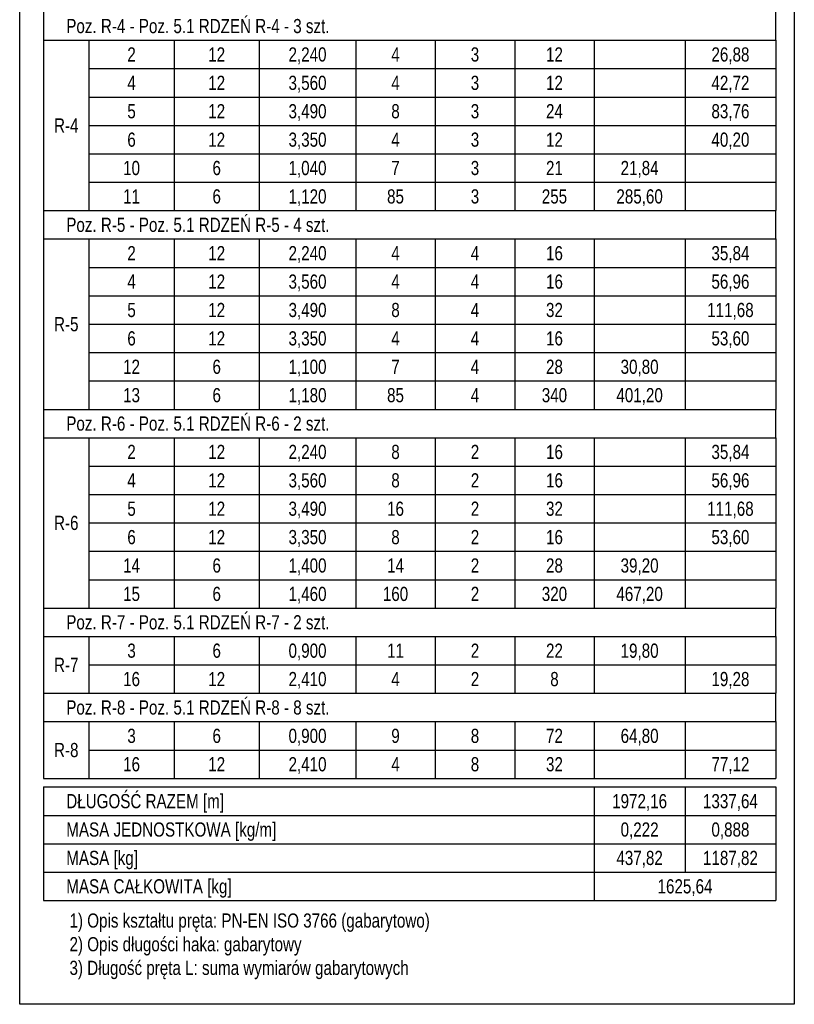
# Model space of a CAD drawing. Header units: millimetres. Extents: x 11988 to 14650, y -1596 to 604.
# Tile 29 of 38: x 14134 to 14475, y -971 to -537. Entities that reach past the tile are written whole.
import ezdxf
from ezdxf.enums import TextEntityAlignment as Align

# ---------------------------------------------------------------- set-up
doc = ezdxf.new("R2010")
doc.units = ezdxf.units.MM
doc.header["$LTSCALE"] = 10
doc.layers.add('BA_obw', color=230, linetype='Continuous', plot=False)
for name, color, linetype in [('BA_tab', 7, 'Continuous'), ('BA_txg', 3, 'Continuous'), ('BA_txs', 2, 'Continuous')]:
    doc.layers.add(name, color=color, linetype=linetype)
doc.styles.add('BIKTS', font='bikromsw.shx', dxfattribs={"width": 0.8})

msp = doc.modelspace()

# ---------------------------------------------------------------- linework, layer by layer
at = {"layer": 'BA_obw'}
msp.add_lwpolyline([(14134.1, -202.22), (14475.25, -202.22), (14475.25, -970.97), (14134.1, -970.97)], close=True, dxfattribs=at)
at = {"layer": 'BA_tab'}
for p, q in [((14144.62, -534.02), (14144.62, -546.52)), ((14467.12, -546.52), (14467.12, -534.02)), ((14144.62, -546.52), (14164.62, -546.52)), ((14144.62, -546.52), (14144.62, -559.02)), ((14164.62, -546.52), (14202.12, -546.52)), ((14164.62, -546.52), (14164.62, -559.02)), ((14202.12, -546.52), (14239.62, -546.52)), ((14202.12, -546.52), (14202.12, -559.02)), ((14239.62, -546.52), (14282.12, -546.52)), ((14239.62, -546.52), (14239.62, -559.02)), ((14282.12, -546.52), (14317.12, -546.52)), ((14282.12, -546.52), (14282.12, -559.02)), ((14317.12, -546.52), (14352.12, -546.52)), ((14317.12, -546.52), (14317.12, -559.02)), ((14352.12, -546.52), (14387.12, -546.52)), ((14352.12, -546.52), (14352.12, -559.02)), ((14387.12, -546.52), (14427.12, -546.52)), ((14387.12, -546.52), (14387.12, -559.02)), ((14427.12, -546.52), (14467.12, -546.52)), ((14427.12, -546.52), (14427.12, -559.02)), ((14467.12, -546.52), (14467.12, -559.02)), ((14144.62, -559.02), (14144.62, -571.52)), ((14164.62, -559.02), (14202.12, -559.02)), ((14164.62, -559.02), (14164.62, -571.52)), ((14202.12, -559.02), (14239.62, -559.02)), ((14202.12, -559.02), (14202.12, -571.52)), ((14239.62, -559.02), (14282.12, -559.02)), ((14239.62, -559.02), (14239.62, -571.52)), ((14282.12, -559.02), (14317.12, -559.02)), ((14282.12, -559.02), (14282.12, -571.52)), ((14317.12, -559.02), (14352.12, -559.02)), ((14317.12, -559.02), (14317.12, -571.52)), ((14352.12, -559.02), (14387.12, -559.02)), ((14352.12, -559.02), (14352.12, -571.52)), ((14387.12, -559.02), (14427.12, -559.02)), ((14387.12, -559.02), (14387.12, -571.52)), ((14427.12, -559.02), (14467.12, -559.02)), ((14427.12, -559.02), (14427.12, -571.52)), ((14467.12, -559.02), (14467.12, -571.52)), ((14144.62, -571.52), (14144.62, -584.02)), ((14164.62, -571.52), (14202.12, -571.52)), ((14164.62, -571.52), (14164.62, -584.02)), ((14202.12, -571.52), (14239.62, -571.52)), ((14202.12, -571.52), (14202.12, -584.02)), ((14239.62, -571.52), (14282.12, -571.52)), ((14239.62, -571.52), (14239.62, -584.02)), ((14282.12, -571.52), (14317.12, -571.52)), ((14282.12, -571.52), (14282.12, -584.02)), ((14317.12, -571.52), (14352.12, -571.52)), ((14317.12, -571.52), (14317.12, -584.02)), ((14352.12, -571.52), (14387.12, -571.52)), ((14352.12, -571.52), (14352.12, -584.02)), ((14387.12, -571.52), (14427.12, -571.52)), ((14387.12, -571.52), (14387.12, -584.02)), ((14427.12, -571.52), (14467.12, -571.52)), ((14427.12, -571.52), (14427.12, -584.02)), ((14467.12, -571.52), (14467.12, -584.02)), ((14144.62, -584.02), (14144.62, -596.52)), ((14164.62, -584.02), (14202.12, -584.02)), ((14164.62, -584.02), (14164.62, -596.52)), ((14202.12, -584.02), (14239.62, -584.02)), ((14202.12, -584.02), (14202.12, -596.52)), ((14239.62, -584.02), (14282.12, -584.02)), ((14239.62, -584.02), (14239.62, -596.52)), ((14282.12, -584.02), (14317.12, -584.02)), ((14282.12, -584.02), (14282.12, -596.52)), ((14317.12, -584.02), (14352.12, -584.02)), ((14317.12, -584.02), (14317.12, -596.52)), ((14352.12, -584.02), (14387.12, -584.02)), ((14352.12, -584.02), (14352.12, -596.52)), ((14387.12, -584.02), (14427.12, -584.02)), ((14387.12, -584.02), (14387.12, -596.52)), ((14427.12, -584.02), (14467.12, -584.02)), ((14427.12, -584.02), (14427.12, -596.52)), ((14467.12, -584.02), (14467.12, -596.52)), ((14144.62, -596.52), (14144.62, -609.02)), ((14164.62, -596.52), (14202.12, -596.52)), ((14164.62, -596.52), (14164.62, -609.02)), ((14202.12, -596.52), (14239.62, -596.52)), ((14202.12, -596.52), (14202.12, -609.02)), ((14239.62, -596.52), (14282.12, -596.52)), ((14239.62, -596.52), (14239.62, -609.02)), ((14282.12, -596.52), (14317.12, -596.52)), ((14282.12, -596.52), (14282.12, -609.02)), ((14317.12, -596.52), (14352.12, -596.52)), ((14317.12, -596.52), (14317.12, -609.02)), ((14352.12, -596.52), (14387.12, -596.52)), ((14352.12, -596.52), (14352.12, -609.02)), ((14387.12, -596.52), (14427.12, -596.52)), ((14387.12, -596.52), (14387.12, -609.02)), ((14427.12, -596.52), (14467.12, -596.52)), ((14427.12, -596.52), (14427.12, -609.02)), ((14467.12, -596.52), (14467.12, -609.02)), ((14144.62, -609.02), (14144.62, -621.52)), ((14164.62, -609.02), (14202.12, -609.02)), ((14164.62, -609.02), (14164.62, -621.52)), ((14202.12, -609.02), (14239.62, -609.02)), ((14202.12, -609.02), (14202.12, -621.52)), ((14239.62, -609.02), (14282.12, -609.02)), ((14239.62, -609.02), (14239.62, -621.52)), ((14282.12, -609.02), (14317.12, -609.02)), ((14282.12, -609.02), (14282.12, -621.52)), ((14317.12, -609.02), (14352.12, -609.02)), ((14317.12, -609.02), (14317.12, -621.52)), ((14352.12, -609.02), (14387.12, -609.02)), ((14352.12, -609.02), (14352.12, -621.52)), ((14387.12, -609.02), (14427.12, -609.02)), ((14387.12, -609.02), (14387.12, -621.52)), ((14427.12, -609.02), (14467.12, -609.02)), ((14427.12, -609.02), (14427.12, -621.52)), ((14467.12, -609.02), (14467.12, -621.52)), ((14144.62, -621.52), (14164.62, -621.52)), ((14144.62, -621.52), (14164.62, -621.52)), ((14144.62, -621.52), (14144.62, -634.02)), ((14164.62, -621.52), (14202.12, -621.52)), ((14164.62, -621.52), (14202.12, -621.52)), ((14202.12, -621.52), (14239.62, -621.52)), ((14202.12, -621.52), (14239.62, -621.52)), ((14239.62, -621.52), (14282.12, -621.52)), ((14239.62, -621.52), (14282.12, -621.52)), ((14282.12, -621.52), (14317.12, -621.52)), ((14282.12, -621.52), (14317.12, -621.52)), ((14317.12, -621.52), (14352.12, -621.52)), ((14317.12, -621.52), (14352.12, -621.52)), ((14352.12, -621.52), (14387.12, -621.52)), ((14352.12, -621.52), (14387.12, -621.52)), ((14387.12, -621.52), (14427.12, -621.52)), ((14387.12, -621.52), (14427.12, -621.52)), ((14427.12, -621.52), (14467.12, -621.52)), ((14427.12, -621.52), (14467.12, -621.52)), ((14467.12, -634.02), (14467.12, -621.52)), ((14144.62, -634.02), (14164.62, -634.02)), ((14144.62, -634.02), (14144.62, -646.52)), ((14164.62, -634.02), (14202.12, -634.02)), ((14164.62, -634.02), (14164.62, -646.52)), ((14202.12, -634.02), (14239.62, -634.02)), ((14202.12, -634.02), (14202.12, -646.52)), ((14239.62, -634.02), (14282.12, -634.02)), ((14239.62, -634.02), (14239.62, -646.52)), ((14282.12, -634.02), (14317.12, -634.02)), ((14282.12, -634.02), (14282.12, -646.52)), ((14317.12, -634.02), (14352.12, -634.02)), ((14317.12, -634.02), (14317.12, -646.52)), ((14352.12, -634.02), (14387.12, -634.02)), ((14352.12, -634.02), (14352.12, -646.52)), ((14387.12, -634.02), (14427.12, -634.02)), ((14387.12, -634.02), (14387.12, -646.52)), ((14427.12, -634.02), (14467.12, -634.02)), ((14427.12, -634.02), (14427.12, -646.52)), ((14467.12, -634.02), (14467.12, -646.52)), ((14144.62, -646.52), (14144.62, -659.02)), ((14164.62, -646.52), (14202.12, -646.52)), ((14164.62, -646.52), (14164.62, -659.02)), ((14202.12, -646.52), (14239.62, -646.52)), ((14202.12, -646.52), (14202.12, -659.02)), ((14239.62, -646.52), (14282.12, -646.52)), ((14239.62, -646.52), (14239.62, -659.02)), ((14282.12, -646.52), (14317.12, -646.52)), ((14282.12, -646.52), (14282.12, -659.02)), ((14317.12, -646.52), (14352.12, -646.52)), ((14317.12, -646.52), (14317.12, -659.02)), ((14352.12, -646.52), (14387.12, -646.52)), ((14352.12, -646.52), (14352.12, -659.02)), ((14387.12, -646.52), (14427.12, -646.52)), ((14387.12, -646.52), (14387.12, -659.02)), ((14427.12, -646.52), (14467.12, -646.52)), ((14427.12, -646.52), (14427.12, -659.02)), ((14467.12, -646.52), (14467.12, -659.02)), ((14144.62, -659.02), (14144.62, -671.52)), ((14164.62, -659.02), (14202.12, -659.02)), ((14164.62, -659.02), (14164.62, -671.52)), ((14202.12, -659.02), (14239.62, -659.02)), ((14202.12, -659.02), (14202.12, -671.52)), ((14239.62, -659.02), (14282.12, -659.02)), ((14239.62, -659.02), (14239.62, -671.52)), ((14282.12, -659.02), (14317.12, -659.02)), ((14282.12, -659.02), (14282.12, -671.52)), ((14317.12, -659.02), (14352.12, -659.02)), ((14317.12, -659.02), (14317.12, -671.52)), ((14352.12, -659.02), (14387.12, -659.02)), ((14352.12, -659.02), (14352.12, -671.52)), ((14387.12, -659.02), (14427.12, -659.02)), ((14387.12, -659.02), (14387.12, -671.52)), ((14427.12, -659.02), (14467.12, -659.02)), ((14427.12, -659.02), (14427.12, -671.52)), ((14467.12, -659.02), (14467.12, -671.52)), ((14144.62, -671.52), (14144.62, -684.02)), ((14164.62, -671.52), (14202.12, -671.52)), ((14164.62, -671.52), (14164.62, -684.02)), ((14202.12, -671.52), (14239.62, -671.52)), ((14202.12, -671.52), (14202.12, -684.02)), ((14239.62, -671.52), (14282.12, -671.52)), ((14239.62, -671.52), (14239.62, -684.02)), ((14282.12, -671.52), (14317.12, -671.52)), ((14282.12, -671.52), (14282.12, -684.02)), ((14317.12, -671.52), (14352.12, -671.52)), ((14317.12, -671.52), (14317.12, -684.02)), ((14352.12, -671.52), (14387.12, -671.52)), ((14352.12, -671.52), (14352.12, -684.02)), ((14387.12, -671.52), (14427.12, -671.52)), ((14387.12, -671.52), (14387.12, -684.02)), ((14427.12, -671.52), (14467.12, -671.52)), ((14427.12, -671.52), (14427.12, -684.02)), ((14467.12, -671.52), (14467.12, -684.02)), ((14144.62, -684.02), (14144.62, -696.52)), ((14164.62, -684.02), (14202.12, -684.02)), ((14164.62, -684.02), (14164.62, -696.52)), ((14202.12, -684.02), (14239.62, -684.02)), ((14202.12, -684.02), (14202.12, -696.52)), ((14239.62, -684.02), (14282.12, -684.02)), ((14239.62, -684.02), (14239.62, -696.52)), ((14282.12, -684.02), (14317.12, -684.02)), ((14282.12, -684.02), (14282.12, -696.52)), ((14317.12, -684.02), (14352.12, -684.02)), ((14317.12, -684.02), (14317.12, -696.52)), ((14352.12, -684.02), (14387.12, -684.02)), ((14352.12, -684.02), (14352.12, -696.52)), ((14387.12, -684.02), (14427.12, -684.02)), ((14387.12, -684.02), (14387.12, -696.52)), ((14427.12, -684.02), (14467.12, -684.02)), ((14427.12, -684.02), (14427.12, -696.52)), ((14467.12, -684.02), (14467.12, -696.52)), ((14144.62, -696.52), (14144.62, -709.02)), ((14164.62, -696.52), (14202.12, -696.52)), ((14164.62, -696.52), (14164.62, -709.02)), ((14202.12, -696.52), (14239.62, -696.52)), ((14202.12, -696.52), (14202.12, -709.02)), ((14239.62, -696.52), (14282.12, -696.52)), ((14239.62, -696.52), (14239.62, -709.02)), ((14282.12, -696.52), (14317.12, -696.52)), ((14282.12, -696.52), (14282.12, -709.02)), ((14317.12, -696.52), (14352.12, -696.52)), ((14317.12, -696.52), (14317.12, -709.02)), ((14352.12, -696.52), (14387.12, -696.52)), ((14352.12, -696.52), (14352.12, -709.02)), ((14387.12, -696.52), (14427.12, -696.52)), ((14387.12, -696.52), (14387.12, -709.02)), ((14427.12, -696.52), (14467.12, -696.52)), ((14427.12, -696.52), (14427.12, -709.02)), ((14467.12, -696.52), (14467.12, -709.02)), ((14144.62, -709.02), (14164.62, -709.02)), ((14144.62, -709.02), (14164.62, -709.02)), ((14144.62, -709.02), (14144.62, -721.52)), ((14164.62, -709.02), (14202.12, -709.02)), ((14164.62, -709.02), (14202.12, -709.02)), ((14202.12, -709.02), (14239.62, -709.02)), ((14202.12, -709.02), (14239.62, -709.02)), ((14239.62, -709.02), (14282.12, -709.02)), ((14239.62, -709.02), (14282.12, -709.02)), ((14282.12, -709.02), (14317.12, -709.02)), ((14282.12, -709.02), (14317.12, -709.02)), ((14317.12, -709.02), (14352.12, -709.02)), ((14317.12, -709.02), (14352.12, -709.02)), ((14352.12, -709.02), (14387.12, -709.02)), ((14352.12, -709.02), (14387.12, -709.02)), ((14387.12, -709.02), (14427.12, -709.02)), ((14387.12, -709.02), (14427.12, -709.02)), ((14427.12, -709.02), (14467.12, -709.02)), ((14427.12, -709.02), (14467.12, -709.02)), ((14467.12, -721.52), (14467.12, -709.02)), ((14144.62, -721.52), (14164.62, -721.52)), ((14144.62, -721.52), (14144.62, -734.02)), ((14164.62, -721.52), (14202.12, -721.52)), ((14164.62, -721.52), (14164.62, -734.02)), ((14202.12, -721.52), (14239.62, -721.52)), ((14202.12, -721.52), (14202.12, -734.02)), ((14239.62, -721.52), (14282.12, -721.52)), ((14239.62, -721.52), (14239.62, -734.02)), ((14282.12, -721.52), (14317.12, -721.52)), ((14282.12, -721.52), (14282.12, -734.02)), ((14317.12, -721.52), (14352.12, -721.52)), ((14317.12, -721.52), (14317.12, -734.02)), ((14352.12, -721.52), (14387.12, -721.52)), ((14352.12, -721.52), (14352.12, -734.02)), ((14387.12, -721.52), (14427.12, -721.52)), ((14387.12, -721.52), (14387.12, -734.02)), ((14427.12, -721.52), (14467.12, -721.52)), ((14427.12, -721.52), (14427.12, -734.02)), ((14467.12, -721.52), (14467.12, -734.02)), ((14144.62, -734.02), (14144.62, -746.52)), ((14164.62, -734.02), (14202.12, -734.02)), ((14164.62, -734.02), (14164.62, -746.52)), ((14202.12, -734.02), (14239.62, -734.02)), ((14202.12, -734.02), (14202.12, -746.52)), ((14239.62, -734.02), (14282.12, -734.02)), ((14239.62, -734.02), (14239.62, -746.52)), ((14282.12, -734.02), (14317.12, -734.02)), ((14282.12, -734.02), (14282.12, -746.52)), ((14317.12, -734.02), (14352.12, -734.02)), ((14317.12, -734.02), (14317.12, -746.52)), ((14352.12, -734.02), (14387.12, -734.02)), ((14352.12, -734.02), (14352.12, -746.52)), ((14387.12, -734.02), (14427.12, -734.02)), ((14387.12, -734.02), (14387.12, -746.52)), ((14427.12, -734.02), (14467.12, -734.02)), ((14427.12, -734.02), (14427.12, -746.52)), ((14467.12, -734.02), (14467.12, -746.52)), ((14144.62, -746.52), (14144.62, -759.02)), ((14164.62, -746.52), (14202.12, -746.52)), ((14164.62, -746.52), (14164.62, -759.02)), ((14202.12, -746.52), (14239.62, -746.52)), ((14202.12, -746.52), (14202.12, -759.02)), ((14239.62, -746.52), (14282.12, -746.52)), ((14239.62, -746.52), (14239.62, -759.02)), ((14282.12, -746.52), (14317.12, -746.52)), ((14282.12, -746.52), (14282.12, -759.02)), ((14317.12, -746.52), (14352.12, -746.52)), ((14317.12, -746.52), (14317.12, -759.02)), ((14352.12, -746.52), (14387.12, -746.52)), ((14352.12, -746.52), (14352.12, -759.02)), ((14387.12, -746.52), (14427.12, -746.52)), ((14387.12, -746.52), (14387.12, -759.02)), ((14427.12, -746.52), (14467.12, -746.52)), ((14427.12, -746.52), (14427.12, -759.02)), ((14467.12, -746.52), (14467.12, -759.02)), ((14144.62, -759.02), (14144.62, -771.52)), ((14164.62, -759.02), (14202.12, -759.02)), ((14164.62, -759.02), (14164.62, -771.52)), ((14202.12, -759.02), (14239.62, -759.02)), ((14202.12, -759.02), (14202.12, -771.52)), ((14239.62, -759.02), (14282.12, -759.02)), ((14239.62, -759.02), (14239.62, -771.52)), ((14282.12, -759.02), (14317.12, -759.02)), ((14282.12, -759.02), (14282.12, -771.52)), ((14317.12, -759.02), (14352.12, -759.02)), ((14317.12, -759.02), (14317.12, -771.52)), ((14352.12, -759.02), (14387.12, -759.02)), ((14352.12, -759.02), (14352.12, -771.52)), ((14387.12, -759.02), (14427.12, -759.02)), ((14387.12, -759.02), (14387.12, -771.52)), ((14427.12, -759.02), (14467.12, -759.02)), ((14427.12, -759.02), (14427.12, -771.52)), ((14467.12, -759.02), (14467.12, -771.52)), ((14144.62, -771.52), (14144.62, -784.02)), ((14164.62, -771.52), (14202.12, -771.52)), ((14164.62, -771.52), (14164.62, -784.02)), ((14202.12, -771.52), (14239.62, -771.52)), ((14202.12, -771.52), (14202.12, -784.02)), ((14239.62, -771.52), (14282.12, -771.52)), ((14239.62, -771.52), (14239.62, -784.02)), ((14282.12, -771.52), (14317.12, -771.52)), ((14282.12, -771.52), (14282.12, -784.02)), ((14317.12, -771.52), (14352.12, -771.52)), ((14317.12, -771.52), (14317.12, -784.02)), ((14352.12, -771.52), (14387.12, -771.52)), ((14352.12, -771.52), (14352.12, -784.02)), ((14387.12, -771.52), (14427.12, -771.52)), ((14387.12, -771.52), (14387.12, -784.02)), ((14427.12, -771.52), (14467.12, -771.52)), ((14427.12, -771.52), (14427.12, -784.02)), ((14467.12, -771.52), (14467.12, -784.02)), ((14144.62, -784.02), (14144.62, -796.52)), ((14164.62, -784.02), (14202.12, -784.02)), ((14164.62, -784.02), (14164.62, -796.52)), ((14202.12, -784.02), (14239.62, -784.02)), ((14202.12, -784.02), (14202.12, -796.52)), ((14239.62, -784.02), (14282.12, -784.02)), ((14239.62, -784.02), (14239.62, -796.52)), ((14282.12, -784.02), (14317.12, -784.02)), ((14282.12, -784.02), (14282.12, -796.52)), ((14317.12, -784.02), (14352.12, -784.02)), ((14317.12, -784.02), (14317.12, -796.52)), ((14352.12, -784.02), (14387.12, -784.02)), ((14352.12, -784.02), (14352.12, -796.52)), ((14387.12, -784.02), (14427.12, -784.02)), ((14387.12, -784.02), (14387.12, -796.52)), ((14427.12, -784.02), (14467.12, -784.02)), ((14427.12, -784.02), (14427.12, -796.52)), ((14467.12, -784.02), (14467.12, -796.52)), ((14144.62, -796.52), (14164.62, -796.52)), ((14144.62, -796.52), (14164.62, -796.52)), ((14144.62, -796.52), (14144.62, -809.02)), ((14164.62, -796.52), (14202.12, -796.52)), ((14164.62, -796.52), (14202.12, -796.52)), ((14202.12, -796.52), (14239.62, -796.52)), ((14202.12, -796.52), (14239.62, -796.52)), ((14239.62, -796.52), (14282.12, -796.52)), ((14239.62, -796.52), (14282.12, -796.52)), ((14282.12, -796.52), (14317.12, -796.52)), ((14282.12, -796.52), (14317.12, -796.52)), ((14317.12, -796.52), (14352.12, -796.52)), ((14317.12, -796.52), (14352.12, -796.52)), ((14352.12, -796.52), (14387.12, -796.52)), ((14352.12, -796.52), (14387.12, -796.52)), ((14387.12, -796.52), (14427.12, -796.52)), ((14387.12, -796.52), (14427.12, -796.52)), ((14427.12, -796.52), (14467.12, -796.52)), ((14427.12, -796.52), (14467.12, -796.52)), ((14467.12, -809.02), (14467.12, -796.52)), ((14144.62, -809.02), (14164.62, -809.02)), ((14144.62, -809.02), (14144.62, -821.52)), ((14164.62, -809.02), (14202.12, -809.02)), ((14164.62, -809.02), (14164.62, -821.52)), ((14202.12, -809.02), (14239.62, -809.02)), ((14202.12, -809.02), (14202.12, -821.52)), ((14239.62, -809.02), (14282.12, -809.02)), ((14239.62, -809.02), (14239.62, -821.52)), ((14282.12, -809.02), (14317.12, -809.02)), ((14282.12, -809.02), (14282.12, -821.52)), ((14317.12, -809.02), (14352.12, -809.02)), ((14317.12, -809.02), (14317.12, -821.52)), ((14352.12, -809.02), (14387.12, -809.02)), ((14352.12, -809.02), (14352.12, -821.52)), ((14387.12, -809.02), (14427.12, -809.02)), ((14387.12, -809.02), (14387.12, -821.52)), ((14427.12, -809.02), (14467.12, -809.02)), ((14427.12, -809.02), (14427.12, -821.52)), ((14467.12, -809.02), (14467.12, -821.52)), ((14144.62, -821.52), (14144.62, -834.02)), ((14164.62, -821.52), (14202.12, -821.52)), ((14164.62, -821.52), (14164.62, -834.02)), ((14202.12, -821.52), (14239.62, -821.52)), ((14202.12, -821.52), (14202.12, -834.02)), ((14239.62, -821.52), (14282.12, -821.52)), ((14239.62, -821.52), (14239.62, -834.02)), ((14282.12, -821.52), (14317.12, -821.52)), ((14282.12, -821.52), (14282.12, -834.02)), ((14317.12, -821.52), (14352.12, -821.52)), ((14317.12, -821.52), (14317.12, -834.02)), ((14352.12, -821.52), (14387.12, -821.52)), ((14352.12, -821.52), (14352.12, -834.02)), ((14387.12, -821.52), (14427.12, -821.52)), ((14387.12, -821.52), (14387.12, -834.02)), ((14427.12, -821.52), (14467.12, -821.52)), ((14427.12, -821.52), (14427.12, -834.02)), ((14467.12, -821.52), (14467.12, -834.02)), ((14144.62, -834.02), (14164.62, -834.02)), ((14144.62, -834.02), (14164.62, -834.02)), ((14144.62, -834.02), (14144.62, -846.52)), ((14164.62, -834.02), (14202.12, -834.02)), ((14164.62, -834.02), (14202.12, -834.02)), ((14202.12, -834.02), (14239.62, -834.02)), ((14202.12, -834.02), (14239.62, -834.02)), ((14239.62, -834.02), (14282.12, -834.02)), ((14239.62, -834.02), (14282.12, -834.02)), ((14282.12, -834.02), (14317.12, -834.02)), ((14282.12, -834.02), (14317.12, -834.02)), ((14317.12, -834.02), (14352.12, -834.02)), ((14317.12, -834.02), (14352.12, -834.02)), ((14352.12, -834.02), (14387.12, -834.02)), ((14352.12, -834.02), (14387.12, -834.02)), ((14387.12, -834.02), (14427.12, -834.02)), ((14387.12, -834.02), (14427.12, -834.02)), ((14427.12, -834.02), (14467.12, -834.02)), ((14427.12, -834.02), (14467.12, -834.02)), ((14467.12, -846.52), (14467.12, -834.02)), ((14144.62, -846.52), (14164.62, -846.52)), ((14144.62, -846.52), (14144.62, -859.02)), ((14164.62, -846.52), (14202.12, -846.52)), ((14164.62, -846.52), (14164.62, -859.02)), ((14202.12, -846.52), (14239.62, -846.52)), ((14202.12, -846.52), (14202.12, -859.02)), ((14239.62, -846.52), (14282.12, -846.52)), ((14239.62, -846.52), (14239.62, -859.02)), ((14282.12, -846.52), (14317.12, -846.52)), ((14282.12, -846.52), (14282.12, -859.02)), ((14317.12, -846.52), (14352.12, -846.52)), ((14317.12, -846.52), (14317.12, -859.02)), ((14352.12, -846.52), (14387.12, -846.52)), ((14352.12, -846.52), (14352.12, -859.02)), ((14387.12, -846.52), (14427.12, -846.52)), ((14387.12, -846.52), (14387.12, -859.02)), ((14427.12, -846.52), (14467.12, -846.52)), ((14427.12, -846.52), (14427.12, -859.02)), ((14467.12, -846.52), (14467.12, -859.02)), ((14144.62, -859.02), (14144.62, -871.52)), ((14164.62, -859.02), (14202.12, -859.02)), ((14164.62, -859.02), (14164.62, -871.52)), ((14202.12, -859.02), (14239.62, -859.02)), ((14202.12, -859.02), (14202.12, -871.52)), ((14239.62, -859.02), (14282.12, -859.02)), ((14239.62, -859.02), (14239.62, -871.52)), ((14282.12, -859.02), (14317.12, -859.02)), ((14282.12, -859.02), (14282.12, -871.52)), ((14317.12, -859.02), (14352.12, -859.02)), ((14317.12, -859.02), (14317.12, -871.52)), ((14352.12, -859.02), (14387.12, -859.02)), ((14352.12, -859.02), (14352.12, -871.52)), ((14387.12, -859.02), (14427.12, -859.02)), ((14387.12, -859.02), (14387.12, -871.52)), ((14427.12, -859.02), (14467.12, -859.02)), ((14427.12, -859.02), (14427.12, -871.52)), ((14467.12, -859.02), (14467.12, -871.52)), ((14144.62, -871.52), (14164.62, -871.52)), ((14144.62, -875.27), (14164.62, -875.27)), ((14144.62, -875.27), (14144.62, -887.77)), ((14164.62, -871.52), (14202.12, -871.52)), ((14164.62, -875.27), (14202.12, -875.27)), ((14202.12, -871.52), (14239.62, -871.52)), ((14202.12, -875.27), (14239.62, -875.27)), ((14239.62, -871.52), (14282.12, -871.52)), ((14239.62, -875.27), (14282.12, -875.27)), ((14282.12, -871.52), (14317.12, -871.52)), ((14282.12, -875.27), (14317.12, -875.27)), ((14317.12, -871.52), (14352.12, -871.52)), ((14317.12, -875.27), (14352.12, -875.27)), ((14352.12, -871.52), (14387.12, -871.52)), ((14352.12, -875.27), (14387.12, -875.27)), ((14387.12, -871.52), (14427.12, -871.52)), ((14387.12, -875.27), (14387.12, -887.77)), ((14387.12, -875.27), (14427.12, -875.27)), ((14387.12, -875.27), (14387.12, -887.77)), ((14427.12, -871.52), (14467.12, -871.52)), ((14427.12, -875.27), (14467.12, -875.27)), ((14427.12, -875.27), (14427.12, -887.77)), ((14467.12, -875.27), (14467.12, -887.77)), ((14144.62, -887.77), (14164.62, -887.77)), ((14144.62, -887.77), (14144.62, -900.27)), ((14164.62, -887.77), (14202.12, -887.77)), ((14202.12, -887.77), (14239.62, -887.77)), ((14239.62, -887.77), (14282.12, -887.77)), ((14282.12, -887.77), (14317.12, -887.77)), ((14317.12, -887.77), (14352.12, -887.77)), ((14352.12, -887.77), (14387.12, -887.77)), ((14387.12, -887.77), (14387.12, -900.27)), ((14387.12, -887.77), (14427.12, -887.77)), ((14387.12, -887.77), (14387.12, -900.27)), ((14427.12, -887.77), (14467.12, -887.77)), ((14427.12, -887.77), (14427.12, -900.27)), ((14467.12, -887.77), (14467.12, -900.27)), ((14144.62, -900.27), (14164.62, -900.27)), ((14144.62, -900.27), (14144.62, -912.77)), ((14164.62, -900.27), (14202.12, -900.27)), ((14202.12, -900.27), (14239.62, -900.27)), ((14239.62, -900.27), (14282.12, -900.27)), ((14282.12, -900.27), (14317.12, -900.27)), ((14317.12, -900.27), (14352.12, -900.27)), ((14352.12, -900.27), (14387.12, -900.27)), ((14387.12, -900.27), (14387.12, -912.77)), ((14387.12, -900.27), (14427.12, -900.27)), ((14387.12, -900.27), (14387.12, -912.77)), ((14427.12, -900.27), (14467.12, -900.27)), ((14427.12, -900.27), (14427.12, -912.77)), ((14467.12, -900.27), (14467.12, -912.77)), ((14144.62, -912.77), (14164.62, -912.77)), ((14144.62, -912.77), (14144.62, -925.27)), ((14164.62, -912.77), (14202.12, -912.77)), ((14202.12, -912.77), (14239.62, -912.77)), ((14239.62, -912.77), (14282.12, -912.77)), ((14282.12, -912.77), (14317.12, -912.77)), ((14317.12, -912.77), (14352.12, -912.77)), ((14352.12, -912.77), (14387.12, -912.77)), ((14387.12, -912.77), (14387.12, -925.27)), ((14387.12, -912.77), (14427.12, -912.77)), ((14427.12, -912.77), (14467.12, -912.77)), ((14467.12, -912.77), (14467.12, -925.27)), ((14144.62, -925.27), (14164.62, -925.27)), ((14164.62, -925.27), (14202.12, -925.27)), ((14202.12, -925.27), (14239.62, -925.27)), ((14239.62, -925.27), (14282.12, -925.27)), ((14282.12, -925.27), (14317.12, -925.27)), ((14317.12, -925.27), (14352.12, -925.27)), ((14352.12, -925.27), (14387.12, -925.27)), ((14387.12, -925.27), (14427.12, -925.27)), ((14427.12, -925.27), (14467.12, -925.27))]:
    msp.add_line(p, q, dxfattribs=at)

# ---------------------------------------------------------------- texts
at = {"layer": 'BA_txg', "style": 'BIKTS', "width": 0.8}
msp.add_text('MASA CAŁKOWITA [kg]', height=6.25, dxfattribs=at).set_placement((14154.62, -919.02), align=Align.MIDDLE_LEFT)
msp.add_text('1625,64', height=6.25, dxfattribs=at).set_placement((14427.12, -919.02), align=Align.MIDDLE_CENTER)
at = {"layer": 'BA_txs', "style": 'BIKTS', "width": 0.8}
for s, p in [('Poz. R-4 - Poz. 5.1 RDZEŃ R-4 - 3 szt.', (14154.62, -540.27)), ('Poz. R-5 - Poz. 5.1 RDZEŃ R-5 - 4 szt.', (14154.62, -627.77)), ('Poz. R-6 - Poz. 5.1 RDZEŃ R-6 - 2 szt.', (14154.62, -715.27)), ('Poz. R-7 - Poz. 5.1 RDZEŃ R-7 - 2 szt.', (14154.62, -802.77)), ('Poz. R-8 - Poz. 5.1 RDZEŃ R-8 - 8 szt.', (14154.62, -840.27)), ('DŁUGOŚĆ RAZEM [m]', (14154.62, -881.52)), ('MASA JEDNOSTKOWA [kg/m]', (14154.62, -894.02)), ('MASA [kg]', (14154.62, -906.52))]:
    msp.add_text(s, height=6.25, dxfattribs=at).set_placement(p, align=Align.MIDDLE_LEFT)
for s, p in [('2', (14183.37, -552.77)), ('12', (14220.87, -552.77)), ('2,240', (14260.87, -552.77)), ('4', (14299.62, -552.77)), ('3', (14334.62, -552.77)), ('12', (14369.62, -552.77)), ('26,88', (14447.12, -552.77)), ('4', (14183.37, -565.27)), ('12', (14220.87, -565.27)), ('3,560', (14260.87, -565.27)), ('4', (14299.62, -565.27)), ('3', (14334.62, -565.27)), ('12', (14369.62, -565.27)), ('42,72', (14447.12, -565.27)), ('5', (14183.37, -577.77)), ('12', (14220.87, -577.77)), ('3,490', (14260.87, -577.77)), ('8', (14299.62, -577.77)), ('3', (14334.62, -577.77)), ('24', (14369.62, -577.77)), ('83,76', (14447.12, -577.77)), ('R-4', (14154.62, -584.02)), ('6', (14183.37, -590.27)), ('12', (14220.87, -590.27)), ('3,350', (14260.87, -590.27)), ('4', (14299.62, -590.27)), ('3', (14334.62, -590.27)), ('12', (14369.62, -590.27)), ('40,20', (14447.12, -590.27)), ('10', (14183.37, -602.77)), ('6', (14220.87, -602.77)), ('1,040', (14260.87, -602.77)), ('7', (14299.62, -602.77)), ('3', (14334.62, -602.77)), ('21', (14369.62, -602.77)), ('21,84', (14407.12, -602.77)), ('11', (14183.37, -615.27)), ('6', (14220.87, -615.27)), ('1,120', (14260.87, -615.27)), ('85', (14299.62, -615.27)), ('3', (14334.62, -615.27)), ('255', (14369.62, -615.27)), ('285,60', (14407.12, -615.27)), ('2', (14183.37, -640.27)), ('12', (14220.87, -640.27)), ('2,240', (14260.87, -640.27)), ('4', (14299.62, -640.27)), ('4', (14334.62, -640.27)), ('16', (14369.62, -640.27)), ('35,84', (14447.12, -640.27)), ('4', (14183.37, -652.77)), ('12', (14220.87, -652.77)), ('3,560', (14260.87, -652.77)), ('4', (14299.62, -652.77)), ('4', (14334.62, -652.77)), ('16', (14369.62, -652.77)), ('56,96', (14447.12, -652.77)), ('5', (14183.37, -665.27)), ('12', (14220.87, -665.27)), ('3,490', (14260.87, -665.27)), ('8', (14299.62, -665.27)), ('4', (14334.62, -665.27)), ('32', (14369.62, -665.27)), ('111,68', (14447.12, -665.27)), ('R-5', (14154.62, -671.52)), ('6', (14183.37, -677.77)), ('12', (14220.87, -677.77)), ('3,350', (14260.87, -677.77)), ('4', (14299.62, -677.77)), ('4', (14334.62, -677.77)), ('16', (14369.62, -677.77)), ('53,60', (14447.12, -677.77)), ('12', (14183.37, -690.27)), ('6', (14220.87, -690.27)), ('1,100', (14260.87, -690.27)), ('7', (14299.62, -690.27)), ('4', (14334.62, -690.27)), ('28', (14369.62, -690.27)), ('30,80', (14407.12, -690.27)), ('13', (14183.37, -702.77)), ('6', (14220.87, -702.77)), ('1,180', (14260.87, -702.77)), ('85', (14299.62, -702.77)), ('4', (14334.62, -702.77)), ('340', (14369.62, -702.77)), ('401,20', (14407.12, -702.77)), ('2', (14183.37, -727.77)), ('12', (14220.87, -727.77)), ('2,240', (14260.87, -727.77)), ('8', (14299.62, -727.77)), ('2', (14334.62, -727.77)), ('16', (14369.62, -727.77)), ('35,84', (14447.12, -727.77)), ('4', (14183.37, -740.27)), ('12', (14220.87, -740.27)), ('3,560', (14260.87, -740.27)), ('8', (14299.62, -740.27)), ('2', (14334.62, -740.27)), ('16', (14369.62, -740.27)), ('56,96', (14447.12, -740.27)), ('5', (14183.37, -752.77)), ('12', (14220.87, -752.77)), ('3,490', (14260.87, -752.77)), ('16', (14299.62, -752.77)), ('2', (14334.62, -752.77)), ('32', (14369.62, -752.77)), ('111,68', (14447.12, -752.77)), ('R-6', (14154.62, -759.02)), ('6', (14183.37, -765.27)), ('12', (14220.87, -765.27)), ('3,350', (14260.87, -765.27)), ('8', (14299.62, -765.27)), ('2', (14334.62, -765.27)), ('16', (14369.62, -765.27)), ('53,60', (14447.12, -765.27)), ('14', (14183.37, -777.77)), ('6', (14220.87, -777.77)), ('1,400', (14260.87, -777.77)), ('14', (14299.62, -777.77)), ('2', (14334.62, -777.77)), ('28', (14369.62, -777.77)), ('39,20', (14407.12, -777.77)), ('15', (14183.37, -790.27)), ('6', (14220.87, -790.27)), ('1,460', (14260.87, -790.27)), ('160', (14299.62, -790.27)), ('2', (14334.62, -790.27)), ('320', (14369.62, -790.27)), ('467,20', (14407.12, -790.27)), ('3', (14183.37, -815.27)), ('6', (14220.87, -815.27)), ('0,900', (14260.87, -815.27)), ('11', (14299.62, -815.27)), ('2', (14334.62, -815.27)), ('22', (14369.62, -815.27)), ('19,80', (14407.12, -815.27)), ('R-7', (14154.62, -821.52)), ('16', (14183.37, -827.77)), ('12', (14220.87, -827.77)), ('2,410', (14260.87, -827.77)), ('4', (14299.62, -827.77)), ('2', (14334.62, -827.77)), ('8', (14369.62, -827.77)), ('19,28', (14447.12, -827.77)), ('3', (14183.37, -852.77)), ('6', (14220.87, -852.77)), ('0,900', (14260.87, -852.77)), ('9', (14299.62, -852.77)), ('8', (14334.62, -852.77)), ('72', (14369.62, -852.77)), ('64,80', (14407.12, -852.77)), ('R-8', (14154.62, -859.02)), ('16', (14183.37, -865.27)), ('12', (14220.87, -865.27)), ('2,410', (14260.87, -865.27)), ('4', (14299.62, -865.27)), ('8', (14334.62, -865.27)), ('32', (14369.62, -865.27)), ('77,12', (14447.12, -865.27)), ('1972,16', (14407.12, -881.52)), ('1337,64', (14447.12, -881.52)), ('0,222', (14407.12, -894.02)), ('0,888', (14447.12, -894.02)), ('437,82', (14407.12, -906.52)), ('1187,82', (14447.12, -906.52))]:
    msp.add_text(s, height=6.25, dxfattribs=at).set_placement(p, align=Align.MIDDLE_CENTER)
at = {"layer": 'BA_txs', "insert": (14156.05, -930.96), "char_height": 6.25, "width": 218.9107, "attachment_point": 1, "style": 'BIKTS'}
msp.add_mtext('1) Opis kształtu pręta: PN-EN ISO 3766 (gabarytowo)\\P2) Opis długości haka: gabarytowy\\P3) Długość pręta L: suma wymiarów gabarytowych', dxfattribs=at)

doc.saveas('drawing.dxf')
